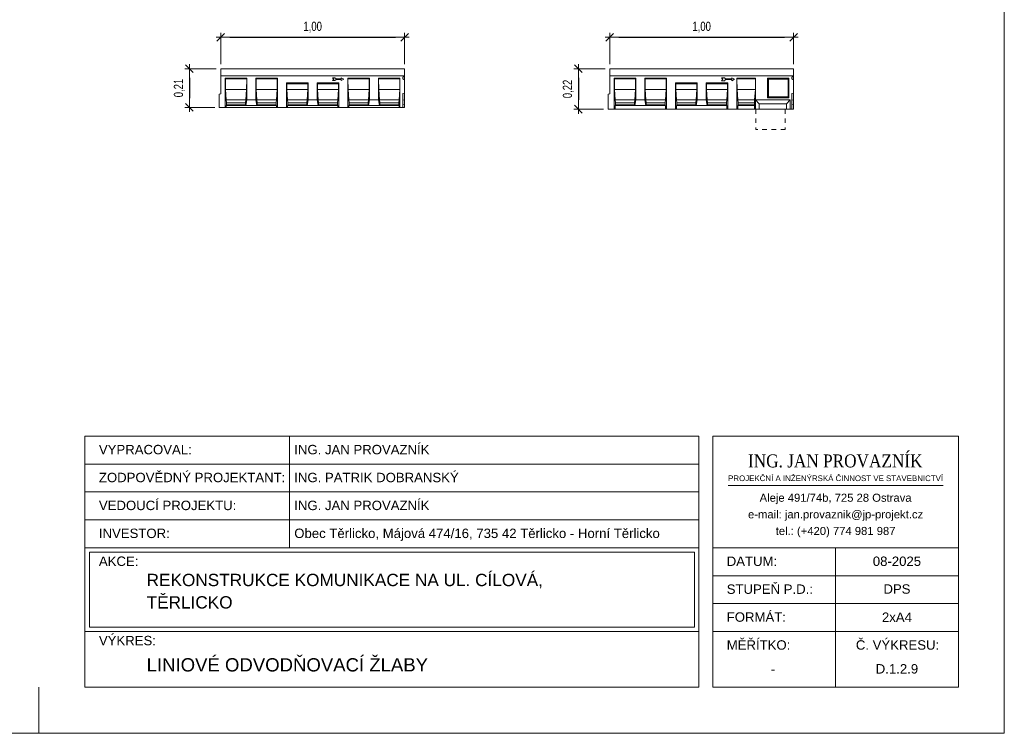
# Model space of a CAD drawing. Header units: metres. Extents: x 132658.5 to 132700.5, y 77167.9 to 77197.6.
# Tile 19 of 23: x 132679.1 to 132700.5, y 77167.9 to 77183.4. Entities that reach past the tile are written whole.
import ezdxf
from ezdxf.enums import TextEntityAlignment as Align

# ---------------------------------------------------------------- set-up
doc = ezdxf.new("R2010")
doc.units = ezdxf.units.M
doc.header["$MEASUREMENT"] = 0
doc.linetypes.add('STRICHPUNKT', pattern=[1, 0.5, -0.25, 0, -0.25])
doc.layers.get('0').update_dxf_attribs({"lineweight": 13})
doc.layers.get('DEFPOINTS').update_dxf_attribs({"lineweight": 0})
for name, color, linetype, lineweight in [('DUENN', 4, 'Continuous', 0), ('DUENN-18', 94, 'Continuous', 0), ('KOTY', 7, 'Continuous', 13), ('MITTE', 1, 'STRICHPUNKT', 0), ('RAMECEK', 7, 'Continuous', 0), ('RAZITKO', 7, 'Continuous', 0), ('SICHTBAR', 7, 'Continuous', 0), ('výkres', 7, 'Continuous', 0)]:
    doc.layers.add(name, color=color, linetype=linetype, lineweight=lineweight)
doc.styles.add('ARIAL', font='arial.ttf')
doc.styles.add('STYLE-ARIAL', font='arial.ttf')
doc.styles.add('STYLE-ARIAL_CE_-TTF', font='Arial CE -ttf.shx')
doc.styles.add('Style-Calibri', font='calibri.ttf')
doc.styles.add('Style-Garamond', font='GARABD.TTF')
doc.dimstyles.new('250', dxfattribs={"dimtxt": 0.5, "dimasz": 0.5, "dimexe": 0.25, "dimexo": 0.25, "dimgap": 0.25, "dimtad": 1, "dimdec": 0, "dimlfac": 1000, "dimdsep": 46, "dimtxsty": 'STYLE-ARIAL_CE_-TTF', "dimblk": 'KOTA_ZN250_1.0', "dimcen": 0, "dimadec": 4, "dimazin": 3, "dimtfac": 1, "dimtdec": 0, "dimtofl": 0, "dimtmove": 2, "dimatfit": 1, "dimldrblk": 'OBLIQUE', "dimfxl": 0, "dimfrac": 2, "dimtolj": 1, "dimarcsym": 0})

# ---------------------------------------------------------------- blocks, each defined once
blk = doc.blocks.new('KOTA_ZN250_1.0')
blk.add_line((0, 0), (-1, 0))
at = {"layer": 'KOTY', "ltscale": 0.25}
for p, q in [((-0.5, 0), (0.5, 0)), ((0.42, 0.42), (-0.42, -0.42)), ((0, -0.5), (0, 0.5))]:
    blk.add_line(p, q, dxfattribs=at)
blk = doc.blocks.new('*D127')
at = {"layer": 'DEFPOINTS', "color": 0, "linetype": 'Continuous', "lineweight": 13}
for p in [(132687.432, 77183.001), (132683.432, 77182.317), (132687.432, 77182.317)]:
    blk.add_point(p, dxfattribs=at)
at = {"layer": 'KOTY', "linetype": 'Continuous'}
for p, q in [((132683.432, 77182.417), (132683.432, 77183.101)), ((132687.432, 77182.417), (132687.432, 77183.101))]:
    blk.add_line(p, q, dxfattribs=at)
at = {"layer": 'KOTY', "color": 0, "linetype": 'Continuous', "lineweight": -2}
blk.add_line((132683.632, 77183.001), (132687.232, 77183.001), dxfattribs=at)
at = {"layer": 'KOTY', "color": 0, "linetype": 'Continuous', "lineweight": -2, "xscale": 0.2, "yscale": 0.2, "zscale": 0.2, "rotation": 180}
blk.add_blockref('KOTA_ZN250_1.0', (132683.432, 77183.001), dxfattribs=at)
at = {"layer": 'KOTY', "color": 0, "linetype": 'Continuous', "lineweight": -2, "xscale": 0.2, "yscale": 0.2, "zscale": 0.2}
blk.add_blockref('KOTA_ZN250_1.0', (132687.432, 77183.001), dxfattribs=at)
at = {"layer": 'KOTY', "color": 0, "linetype": 'Continuous', "lineweight": 13, "insert": (132685.432, 77183.221), "char_height": 0.2, "attachment_point": 5, "style": 'STYLE-ARIAL'}
blk.add_mtext('\\A1;\\H1x;\\W0.74;1,00', dxfattribs=at)
blk = doc.blocks.new('_Oblique')
at = {"color": 0, "linetype": 'ByBlock', "lineweight": -2}
blk.add_line((0.5, 0.5), (-0.5, -0.5), dxfattribs=at)
blk = doc.blocks.new('*D129')
at = {"layer": 'DEFPOINTS', "color": 0, "linetype": 'Continuous', "lineweight": 13}
for p in [(132683.432, 77182.317), (132682.75, 77181.477), (132683.4, 77181.477)]:
    blk.add_point(p, dxfattribs=at)
at = {"layer": 'KOTY', "linetype": 'Continuous'}
for p, q in [((132683.332, 77182.317), (132682.65, 77182.317)), ((132683.3, 77181.477), (132682.65, 77181.477))]:
    blk.add_line(p, q, dxfattribs=at)
at = {"layer": 'KOTY', "color": 0, "linetype": 'Continuous', "lineweight": -2}
blk.add_line((132682.75, 77182.117), (132682.75, 77181.677), dxfattribs=at)
at = {"layer": 'KOTY', "color": 0, "linetype": 'Continuous', "lineweight": -2, "xscale": 0.2, "yscale": 0.2, "zscale": 0.2}
for p, rotation in [((132682.75, 77182.317), 90), ((132682.75, 77181.477), 270)]:
    blk.add_blockref('KOTA_ZN250_1.0', p, dxfattribs=dict(at, rotation=rotation))
at = {"layer": 'KOTY', "color": 0, "linetype": 'Continuous', "lineweight": 13, "insert": (132682.53, 77181.897), "char_height": 0.2, "attachment_point": 5, "rotation": 90, "style": 'STYLE-ARIAL'}
blk.add_mtext('\\A1;\\H1x;\\W0.74;0,21', dxfattribs=at)
blk = doc.blocks.new('*D137')
at = {"layer": 'DEFPOINTS', "color": 0, "linetype": 'Continuous', "lineweight": 13}
for p in [(132695.894, 77183.001), (132691.894, 77182.317), (132695.894, 77182.317)]:
    blk.add_point(p, dxfattribs=at)
at = {"layer": 'KOTY', "linetype": 'Continuous'}
for p, q in [((132691.894, 77182.417), (132691.894, 77183.101)), ((132695.894, 77182.417), (132695.894, 77183.101))]:
    blk.add_line(p, q, dxfattribs=at)
at = {"layer": 'KOTY', "color": 0, "linetype": 'Continuous', "lineweight": -2}
blk.add_line((132692.094, 77183.001), (132695.694, 77183.001), dxfattribs=at)
at = {"layer": 'KOTY', "color": 0, "linetype": 'Continuous', "lineweight": -2, "xscale": 0.2, "yscale": 0.2, "zscale": 0.2, "rotation": 180}
blk.add_blockref('KOTA_ZN250_1.0', (132691.894, 77183.001), dxfattribs=at)
at = {"layer": 'KOTY', "color": 0, "linetype": 'Continuous', "lineweight": -2, "xscale": 0.2, "yscale": 0.2, "zscale": 0.2}
blk.add_blockref('KOTA_ZN250_1.0', (132695.894, 77183.001), dxfattribs=at)
at = {"layer": 'KOTY', "color": 0, "linetype": 'Continuous', "lineweight": 13, "insert": (132693.894, 77183.221), "char_height": 0.2, "attachment_point": 5, "style": 'STYLE-ARIAL'}
blk.add_mtext('\\A1;\\H1x;\\W0.74;1,00', dxfattribs=at)
blk = doc.blocks.new('*D139')
at = {"layer": 'DEFPOINTS', "color": 0, "linetype": 'Continuous', "lineweight": 13}
for p in [(132691.894, 77182.317), (132691.212, 77181.437), (132691.862, 77181.437)]:
    blk.add_point(p, dxfattribs=at)
at = {"layer": 'KOTY', "linetype": 'Continuous'}
for p, q in [((132691.794, 77182.317), (132691.112, 77182.317)), ((132691.762, 77181.437), (132691.112, 77181.437))]:
    blk.add_line(p, q, dxfattribs=at)
at = {"layer": 'KOTY', "color": 0, "linetype": 'Continuous', "lineweight": -2}
blk.add_line((132691.212, 77182.117), (132691.212, 77181.637), dxfattribs=at)
at = {"layer": 'KOTY', "color": 0, "linetype": 'Continuous', "lineweight": -2, "xscale": 0.2, "yscale": 0.2, "zscale": 0.2}
for p, rotation in [((132691.212, 77182.317), 90), ((132691.212, 77181.437), 270)]:
    blk.add_blockref('KOTA_ZN250_1.0', p, dxfattribs=dict(at, rotation=rotation))
at = {"layer": 'KOTY', "color": 0, "linetype": 'Continuous', "lineweight": 13, "insert": (132690.992, 77181.877), "char_height": 0.2, "attachment_point": 5, "rotation": 90, "style": 'STYLE-ARIAL'}
blk.add_mtext('\\A1;\\H1x;\\W0.74;0,22', dxfattribs=at)

msp = doc.modelspace()

# ---------------------------------------------------------------- linework, layer by layer
at = {"layer": 'DUENN', "color": 7, "lineweight": 0, "ltscale": 0.004}
for p, q in [((132685.9153, 77182.1225), (132685.8607, 77182.1225)), ((132685.8607, 77182.1225), (132685.8922, 77182.091)), ((132685.8922, 77182.091), (132685.8607, 77182.0595)), ((132685.8607, 77182.0595), (132685.9153, 77182.0595)), ((132685.9405, 77182.0973), (132685.9153, 77182.1225)), ((132685.9153, 77182.0595), (132685.9405, 77182.0847)), ((132686.0497, 77182.0973), (132685.9405, 77182.0973)), ((132685.9405, 77182.0847), (132686.0497, 77182.0847)), ((132686.1127, 77182.091), (132686.0497, 77182.1183)), ((132686.0497, 77182.1183), (132686.0497, 77182.0973)), ((132686.0497, 77182.0637), (132686.1127, 77182.091)), ((132686.0497, 77182.0847), (132686.0497, 77182.0637)), ((132694.391, 77182.1219), (132694.3224, 77182.1219)), ((132694.3224, 77182.1219), (132694.3564, 77182.0879)), ((132694.3224, 77182.054), (132694.3564, 77182.0879)), ((132694.391, 77182.054), (132694.3224, 77182.054)), ((132694.4164, 77182.0964), (132694.391, 77182.1219)), ((132694.4164, 77182.0794), (132694.391, 77182.054)), ((132694.5497, 77182.0964), (132694.4164, 77182.0964)), ((132694.5497, 77182.0794), (132694.4164, 77182.0794)), ((132694.6059, 77182.0879), (132694.5497, 77182.1204)), ((132694.5497, 77182.1204), (132694.5497, 77182.0964)), ((132694.6059, 77182.0879), (132694.5497, 77182.0554)), ((132694.5497, 77182.0554), (132694.5497, 77182.0794))]:
    msp.add_line(p, q, dxfattribs=at)
at = {"layer": 'DUENN-18', "color": 7, "linetype": 'Continuous', "lineweight": 0, "ltscale": 0.004}
for p, q in [((132683.9982, 77182.109), (132683.5316, 77182.109)), ((132683.5337, 77182.097), (132683.5316, 77182.109)), ((132683.5316, 77181.477), (132683.5316, 77182.109)), ((132683.5337, 77182.097), (132683.9961, 77182.097)), ((132683.5359, 77181.867), (132683.5337, 77182.097)), ((132683.9961, 77182.097), (132683.994, 77181.867)), ((132683.9982, 77182.109), (132683.9961, 77182.097)), ((132683.9982, 77182.109), (132683.9982, 77181.637)), ((132684.6649, 77182.109), (132684.1982, 77182.109)), ((132684.2003, 77182.097), (132684.1982, 77182.109)), ((132684.1982, 77181.637), (132684.1982, 77182.109)), ((132684.2003, 77182.097), (132684.6628, 77182.097)), ((132684.2025, 77181.867), (132684.2003, 77182.097)), ((132684.6628, 77182.097), (132684.6607, 77181.867)), ((132684.6649, 77182.109), (132684.6628, 77182.097)), ((132684.6649, 77182.109), (132684.6649, 77181.477)), ((132686.6649, 77182.109), (132686.1982, 77182.109)), ((132686.2004, 77182.097), (132686.1982, 77182.109)), ((132686.1982, 77181.477), (132686.1982, 77182.109)), ((132686.2004, 77182.097), (132686.6628, 77182.097)), ((132686.2025, 77181.867), (132686.2004, 77182.097)), ((132686.6628, 77182.097), (132686.6607, 77181.867)), ((132686.6649, 77182.109), (132686.6628, 77182.097)), ((132686.6649, 77181.637), (132686.6649, 77182.109)), ((132687.3316, 77182.109), (132686.8649, 77182.109)), ((132686.867, 77182.097), (132686.8649, 77182.109)), ((132686.8649, 77181.637), (132686.8649, 77182.109)), ((132686.867, 77182.097), (132687.3295, 77182.097)), ((132686.8692, 77181.867), (132686.867, 77182.097)), ((132687.3295, 77182.097), (132687.3273, 77181.867)), ((132687.3316, 77182.109), (132687.3295, 77182.097)), ((132687.3316, 77181.477), (132687.3316, 77182.109)), ((132691.9937, 77181.437), (132691.9937, 77182.109)), ((132691.9958, 77182.097), (132691.9937, 77182.109)), ((132692.4603, 77182.109), (132691.9937, 77182.109)), ((132691.998, 77181.867), (132691.9958, 77182.097)), ((132691.9958, 77182.097), (132692.4582, 77182.097)), ((132692.4582, 77182.097), (132692.4561, 77181.867)), ((132692.4603, 77182.109), (132692.4582, 77182.097)), ((132692.4603, 77182.109), (132692.4603, 77181.637)), ((132692.6603, 77181.637), (132692.6603, 77182.109)), ((132692.6624, 77182.097), (132692.6603, 77182.109)), ((132693.127, 77182.109), (132692.6603, 77182.109)), ((132692.6645, 77181.867), (132692.6624, 77182.097)), ((132692.6624, 77182.097), (132693.1249, 77182.097)), ((132693.1249, 77182.097), (132693.1227, 77181.867)), ((132693.127, 77182.109), (132693.1249, 77182.097)), ((132693.127, 77182.109), (132693.127, 77181.437)), ((132683.5359, 77181.867), (132683.994, 77181.867)), ((132683.552, 77181.637), (132683.5359, 77181.867)), ((132683.994, 77181.867), (132683.9779, 77181.637)), ((132684.2025, 77181.867), (132684.6607, 77181.867)), ((132684.2186, 77181.637), (132684.2025, 77181.867)), ((132684.6607, 77181.867), (132684.6446, 77181.637)), ((132684.8649, 77181.477), (132684.8649, 77182.009)), ((132684.8649, 77182.009), (132684.868, 77181.9915)), ((132684.8649, 77182.009), (132685.3316, 77182.009)), ((132684.8691, 77181.867), (132684.868, 77181.9915)), ((132684.868, 77181.9915), (132685.3285, 77181.9915)), ((132684.8691, 77181.867), (132685.3273, 77181.867)), ((132684.8852, 77181.637), (132684.8691, 77181.867)), ((132685.3273, 77181.867), (132685.3112, 77181.637)), ((132685.3285, 77181.9915), (132685.3273, 77181.867)), ((132685.3285, 77181.9915), (132685.3316, 77182.009)), ((132685.3316, 77182.009), (132685.3316, 77181.637)), ((132685.5316, 77181.637), (132685.5316, 77182.009)), ((132685.5316, 77182.009), (132685.5347, 77181.9915)), ((132685.5316, 77182.009), (132685.9982, 77182.009)), ((132685.5358, 77181.867), (132685.5347, 77181.9915)), ((132685.5347, 77181.9915), (132685.9952, 77181.9915)), ((132685.5358, 77181.867), (132685.994, 77181.867)), ((132685.5519, 77181.637), (132685.5358, 77181.867)), ((132685.994, 77181.867), (132685.9779, 77181.637)), ((132685.9952, 77181.9915), (132685.994, 77181.867)), ((132685.9952, 77181.9915), (132685.9982, 77182.009)), ((132685.9982, 77182.009), (132685.9982, 77181.477)), ((132686.2025, 77181.867), (132686.6607, 77181.867)), ((132686.2186, 77181.637), (132686.2025, 77181.867)), ((132686.6607, 77181.867), (132686.6446, 77181.637)), ((132686.8692, 77181.867), (132687.3273, 77181.867)), ((132686.8853, 77181.637), (132686.8692, 77181.867)), ((132687.3273, 77181.867), (132687.3112, 77181.637)), ((132692.0141, 77181.637), (132691.998, 77181.867)), ((132691.998, 77181.867), (132692.4561, 77181.867)), ((132692.4561, 77181.867), (132692.44, 77181.637)), ((132692.6806, 77181.637), (132692.6645, 77181.867)), ((132692.6645, 77181.867), (132693.1227, 77181.867)), ((132693.1227, 77181.867), (132693.1066, 77181.637)), ((132693.327, 77182.009), (132693.7937, 77182.009)), ((132693.327, 77182.009), (132693.3301, 77181.9915)), ((132693.327, 77181.437), (132693.327, 77182.009)), ((132693.3301, 77181.9915), (132693.7906, 77181.9915)), ((132693.3312, 77181.867), (132693.3301, 77181.9915)), ((132693.3473, 77181.637), (132693.3312, 77181.867)), ((132693.3312, 77181.867), (132693.7894, 77181.867)), ((132693.7894, 77181.867), (132693.7733, 77181.637)), ((132693.7906, 77181.9915), (132693.7894, 77181.867)), ((132693.7906, 77181.9915), (132693.7937, 77182.009)), ((132693.7937, 77182.009), (132693.7937, 77181.637)), ((132693.9937, 77182.009), (132694.4603, 77182.009)), ((132693.9937, 77182.009), (132693.9967, 77181.9915)), ((132693.9937, 77181.637), (132693.9937, 77182.009)), ((132693.9967, 77181.9915), (132694.4572, 77181.9915)), ((132693.9979, 77181.867), (132693.9967, 77181.9915)), ((132694.014, 77181.637), (132693.9979, 77181.867)), ((132693.9979, 77181.867), (132694.4561, 77181.867)), ((132694.4561, 77181.867), (132694.44, 77181.637)), ((132694.4572, 77181.9915), (132694.4561, 77181.867)), ((132694.4572, 77181.9915), (132694.4603, 77182.009)), ((132694.4603, 77182.009), (132694.4603, 77181.437)), ((132683.552, 77181.637), (132683.9779, 77181.637)), ((132683.5581, 77181.577), (132683.552, 77181.637)), ((132683.9779, 77181.637), (132683.9718, 77181.577)), ((132683.9982, 77181.637), (132683.9771, 77181.517)), ((132684.1982, 77181.637), (132683.9982, 77181.637)), ((132684.2194, 77181.517), (132684.1982, 77181.637)), ((132684.2186, 77181.637), (132684.6446, 77181.637)), ((132684.2247, 77181.577), (132684.2186, 77181.637)), ((132684.6446, 77181.637), (132684.6384, 77181.577)), ((132684.8852, 77181.637), (132685.3112, 77181.637)), ((132684.8913, 77181.577), (132684.8852, 77181.637)), ((132685.3112, 77181.637), (132685.3051, 77181.577)), ((132685.3316, 77181.637), (132685.3104, 77181.517)), ((132685.5316, 77181.637), (132685.3316, 77181.637)), ((132685.5527, 77181.517), (132685.5316, 77181.637)), ((132685.5519, 77181.637), (132685.9779, 77181.637)), ((132685.558, 77181.577), (132685.5519, 77181.637)), ((132685.9779, 77181.637), (132685.9718, 77181.577)), ((132686.2186, 77181.637), (132686.6446, 77181.637)), ((132686.2247, 77181.577), (132686.2186, 77181.637)), ((132686.6446, 77181.637), (132686.6385, 77181.577)), ((132686.6649, 77181.637), (132686.6438, 77181.517)), ((132686.8649, 77181.637), (132686.6649, 77181.637)), ((132686.8861, 77181.517), (132686.8649, 77181.637)), ((132686.8853, 77181.637), (132687.3112, 77181.637)), ((132686.8914, 77181.577), (132686.8853, 77181.637)), ((132687.3112, 77181.637), (132687.3051, 77181.577)), ((132692.0202, 77181.577), (132692.0141, 77181.637)), ((132692.0141, 77181.637), (132692.44, 77181.637)), ((132692.44, 77181.637), (132692.4339, 77181.577)), ((132692.4603, 77181.637), (132692.4392, 77181.517)), ((132692.6603, 77181.637), (132692.4603, 77181.637)), ((132692.6815, 77181.517), (132692.6603, 77181.637)), ((132692.6868, 77181.577), (132692.6806, 77181.637)), ((132692.6806, 77181.637), (132693.1066, 77181.637)), ((132693.1066, 77181.637), (132693.1005, 77181.577)), ((132693.3534, 77181.577), (132693.3473, 77181.637)), ((132693.3473, 77181.637), (132693.7733, 77181.637)), ((132693.7733, 77181.637), (132693.7672, 77181.577)), ((132693.7937, 77181.637), (132693.7725, 77181.517)), ((132693.9937, 77181.637), (132693.7937, 77181.637)), ((132694.0148, 77181.517), (132693.9937, 77181.637)), ((132694.0201, 77181.577), (132694.014, 77181.637)), ((132694.014, 77181.637), (132694.44, 77181.637)), ((132694.44, 77181.637), (132694.4339, 77181.577)), ((132683.5528, 77181.517), (132683.5581, 77181.5343)), ((132683.5528, 77181.517), (132683.9771, 77181.517)), ((132683.5528, 77181.477), (132683.5528, 77181.517)), ((132683.5581, 77181.577), (132683.9718, 77181.577)), ((132683.5581, 77181.5343), (132683.5581, 77181.577)), ((132683.5581, 77181.5343), (132683.9718, 77181.5343)), ((132683.9718, 77181.577), (132683.9718, 77181.5343)), ((132683.9718, 77181.5343), (132683.9771, 77181.517)), ((132683.9771, 77181.517), (132684.2194, 77181.517)), ((132684.2194, 77181.517), (132684.2247, 77181.5343)), ((132684.2194, 77181.517), (132684.6437, 77181.517)), ((132684.2247, 77181.577), (132684.6384, 77181.577)), ((132684.2247, 77181.5343), (132684.2247, 77181.577)), ((132684.2247, 77181.5343), (132684.6384, 77181.5343)), ((132684.6384, 77181.577), (132684.6384, 77181.5343)), ((132684.6384, 77181.5343), (132684.6437, 77181.517)), ((132684.6437, 77181.517), (132684.6437, 77181.477)), ((132684.8861, 77181.517), (132684.8913, 77181.5343)), ((132684.8861, 77181.517), (132685.3104, 77181.517)), ((132684.8861, 77181.477), (132684.8861, 77181.517)), ((132684.8913, 77181.577), (132685.3051, 77181.577)), ((132684.8913, 77181.5343), (132684.8913, 77181.577)), ((132684.8913, 77181.5343), (132685.3051, 77181.5343)), ((132685.3051, 77181.577), (132685.3051, 77181.5343)), ((132685.3051, 77181.5343), (132685.3104, 77181.517)), ((132685.3104, 77181.517), (132685.5527, 77181.517)), ((132685.5527, 77181.517), (132685.558, 77181.5343)), ((132685.5527, 77181.517), (132685.9771, 77181.517)), ((132685.558, 77181.577), (132685.9718, 77181.577)), ((132685.558, 77181.5343), (132685.558, 77181.577)), ((132685.558, 77181.5343), (132685.9718, 77181.5343)), ((132685.9718, 77181.577), (132685.9718, 77181.5343)), ((132685.9718, 77181.5343), (132685.9771, 77181.517)), ((132685.9771, 77181.517), (132685.9771, 77181.477)), ((132686.2194, 77181.517), (132686.2247, 77181.5343)), ((132686.2194, 77181.517), (132686.6438, 77181.517)), ((132686.2194, 77181.477), (132686.2194, 77181.517)), ((132686.2247, 77181.577), (132686.6385, 77181.577)), ((132686.2247, 77181.5343), (132686.2247, 77181.577)), ((132686.2247, 77181.5343), (132686.6385, 77181.5343)), ((132686.6385, 77181.577), (132686.6385, 77181.5343)), ((132686.6385, 77181.5343), (132686.6438, 77181.517)), ((132686.6438, 77181.517), (132686.8861, 77181.517)), ((132686.8861, 77181.517), (132686.8914, 77181.5343)), ((132686.8861, 77181.517), (132687.3104, 77181.517)), ((132686.8914, 77181.577), (132687.3051, 77181.577)), ((132686.8914, 77181.5343), (132686.8914, 77181.577)), ((132686.8914, 77181.5343), (132687.3051, 77181.5343)), ((132687.3051, 77181.577), (132687.3051, 77181.5343)), ((132687.3051, 77181.5343), (132687.3104, 77181.517)), ((132687.3104, 77181.517), (132687.3104, 77181.477)), ((132692.0149, 77181.517), (132692.0202, 77181.5343)), ((132692.0149, 77181.437), (132692.0149, 77181.517)), ((132692.0149, 77181.517), (132692.4392, 77181.517)), ((132692.0202, 77181.5343), (132692.0202, 77181.577)), ((132692.0202, 77181.577), (132692.4339, 77181.577)), ((132692.0202, 77181.5343), (132692.4339, 77181.5343)), ((132692.4339, 77181.577), (132692.4339, 77181.5343)), ((132692.4339, 77181.5343), (132692.4392, 77181.517)), ((132692.4392, 77181.517), (132692.6815, 77181.517)), ((132692.6815, 77181.517), (132692.6868, 77181.5343)), ((132692.6815, 77181.517), (132693.1058, 77181.517)), ((132692.6868, 77181.5343), (132692.6868, 77181.577)), ((132692.6868, 77181.577), (132693.1005, 77181.577)), ((132692.6868, 77181.5343), (132693.1005, 77181.5343)), ((132693.1005, 77181.577), (132693.1005, 77181.5343)), ((132693.1005, 77181.5343), (132693.1058, 77181.517)), ((132693.1058, 77181.517), (132693.1058, 77181.437)), ((132693.3481, 77181.517), (132693.3534, 77181.5343)), ((132693.3481, 77181.437), (132693.3481, 77181.517)), ((132693.3481, 77181.517), (132693.7725, 77181.517)), ((132693.3534, 77181.5343), (132693.3534, 77181.577)), ((132693.3534, 77181.577), (132693.7672, 77181.577)), ((132693.3534, 77181.5343), (132693.7672, 77181.5343)), ((132693.7672, 77181.577), (132693.7672, 77181.5343)), ((132693.7672, 77181.5343), (132693.7725, 77181.517)), ((132693.7725, 77181.517), (132694.0148, 77181.517)), ((132694.0148, 77181.517), (132694.0201, 77181.5343)), ((132694.0148, 77181.517), (132694.4392, 77181.517)), ((132694.0201, 77181.5343), (132694.0201, 77181.577)), ((132694.0201, 77181.577), (132694.4339, 77181.577)), ((132694.0201, 77181.5343), (132694.4339, 77181.5343)), ((132694.4339, 77181.577), (132694.4339, 77181.5343)), ((132694.4339, 77181.5343), (132694.4392, 77181.517)), ((132694.4392, 77181.517), (132694.4392, 77181.437))]:
    msp.add_line(p, q, dxfattribs=at)
at = {"layer": 'DUENN-18', "color": 7, "linetype": 'Continuous', "lineweight": 0}
for p, q in [((132695.067, 77182.109), (132694.6603, 77182.109)), ((132694.6624, 77182.097), (132694.6603, 77182.109)), ((132694.6603, 77181.437), (132694.6603, 77182.109)), ((132694.6624, 77182.097), (132695.067, 77182.097)), ((132694.6646, 77181.867), (132694.6624, 77182.097)), ((132695.0649, 77182.097), (132695.0628, 77181.867)), ((132695.067, 77182.109), (132695.0649, 77182.097)), ((132695.067, 77181.637), (132695.067, 77182.109)), ((132695.7937, 77182.109), (132695.327, 77182.109)), ((132695.327, 77182.109), (132695.347, 77182.089)), ((132695.327, 77182.109), (132695.327, 77181.685)), ((132695.347, 77182.089), (132695.7737, 77182.089)), ((132695.347, 77181.705), (132695.347, 77182.089)), ((132695.7937, 77182.109), (132695.7737, 77182.089)), ((132695.7737, 77182.089), (132695.7737, 77181.705)), ((132695.7937, 77181.685), (132695.7937, 77182.109)), ((132694.6646, 77181.867), (132695.067, 77181.867)), ((132694.6807, 77181.637), (132694.6646, 77181.867)), ((132695.0628, 77181.867), (132695.0467, 77181.637)), ((132694.6807, 77181.637), (132695.0467, 77181.637)), ((132694.6868, 77181.577), (132694.6807, 77181.637)), ((132695.0467, 77181.637), (132695.0405, 77181.577)), ((132695.067, 77181.437), (132695.067, 77181.637)), ((132695.8217, 77181.637), (132695.067, 77181.637)), ((132695.147, 77181.557), (132695.067, 77181.637)), ((132695.327, 77181.685), (132695.347, 77181.705)), ((132695.327, 77181.685), (132695.7937, 77181.685)), ((132695.7737, 77181.705), (132695.347, 77181.705)), ((132695.8217, 77181.637), (132695.7417, 77181.557)), ((132695.7937, 77181.685), (132695.7737, 77181.705)), ((132695.8217, 77181.437), (132695.8217, 77181.637)), ((132694.6815, 77181.517), (132694.6868, 77181.5343)), ((132694.6815, 77181.517), (132695.0458, 77181.517)), ((132694.6815, 77181.437), (132694.6815, 77181.517)), ((132694.6868, 77181.577), (132695.0405, 77181.577)), ((132694.6868, 77181.5343), (132694.6868, 77181.577)), ((132694.6868, 77181.5343), (132695.0405, 77181.5343)), ((132695.0405, 77181.577), (132695.0405, 77181.5343)), ((132695.0405, 77181.5343), (132695.0458, 77181.517)), ((132695.0458, 77181.517), (132695.0458, 77181.437)), ((132695.147, 77181.437), (132695.147, 77181.557)), ((132695.7417, 77181.557), (132695.147, 77181.557)), ((132695.7417, 77181.437), (132695.7417, 77181.557))]:
    msp.add_line(p, q, dxfattribs=at)
at = {"layer": 'MITTE', "color": 7, "lineweight": 0, "ltscale": 0.02}
for p, q in [((132695.0737, 77181.437), (132695.0737, 77180.9948)), ((132695.7137, 77181.437), (132695.7137, 77180.9948)), ((132695.7137, 77180.9948), (132695.0737, 77180.9948))]:
    msp.add_line(p, q, dxfattribs=at)
at = {"layer": 'RAMECEK'}
msp.add_line((132679.4782, 77167.8635), (132679.4782, 77168.8635), dxfattribs=at)
at = {"layer": 'RAMECEK', "flags": 128}
msp.add_lwpolyline([(132700.4782, 77197.5635), (132658.4782, 77197.5635), (132658.4782, 77167.8635), (132700.4782, 77167.8635)], close=True, dxfattribs=at)
at = {"layer": 'RAZITKO', "color": 7, "lineweight": 13, "ltscale": 4e-05}
for p, q in [((132680.4782, 77174.3267), (132693.8329, 77174.3267)), ((132680.4782, 77171.8986), (132680.4782, 77174.3267)), ((132684.9247, 77174.3267), (132684.9247, 77171.8986)), ((132693.8329, 77171.8986), (132693.8329, 77174.3267)), ((132694.1364, 77174.3267), (132699.4782, 77174.3267)), ((132699.4782, 77168.8635), (132699.4782, 77174.3267)), ((132680.4782, 77173.7197), (132693.8329, 77173.7197)), ((132680.4782, 77173.1127), (132693.8329, 77173.1127)), ((132680.4782, 77172.5056), (132693.8329, 77172.5056)), ((132694.1364, 77168.8635), (132694.1364, 77172.4934)), ((132680.4782, 77171.8986), (132693.8329, 77171.8986)), ((132680.4782, 77171.8986), (132680.4782, 77170.0775)), ((132680.5739, 77171.803), (132693.7373, 77171.803)), ((132680.5739, 77171.803), (132680.5739, 77170.1731)), ((132693.7373, 77171.803), (132693.7373, 77170.1731)), ((132693.8329, 77171.8986), (132693.8329, 77170.0775)), ((132694.1364, 77171.8986), (132699.4782, 77171.8986)), ((132696.8073, 77168.8635), (132696.8073, 77171.8986)), ((132694.1364, 77171.2916), (132699.4782, 77171.2916)), ((132694.1364, 77170.6846), (132699.4782, 77170.6846)), ((132680.4782, 77168.8635), (132680.4782, 77170.0775)), ((132680.4782, 77170.0775), (132693.8329, 77170.0775)), ((132680.5739, 77170.1731), (132693.7373, 77170.1731)), ((132693.8329, 77168.8635), (132693.8329, 77170.0775)), ((132694.1364, 77170.0775), (132699.4782, 77170.0775)), ((132680.4782, 77168.8635), (132693.8329, 77168.8635)), ((132694.1364, 77168.8635), (132699.4782, 77168.8635)), ((132694.1364, 77168.8635), (132699.4782, 77168.8635))]:
    msp.add_line(p, q, dxfattribs=at)
at = {"layer": 'RAZITKO', "color": 5, "ltscale": 0.05}
msp.add_line((132694.469, 77173.2494), (132699.1471, 77173.2494), dxfattribs=at)
at = {"layer": 'RAZITKO', "color": 7, "lineweight": 13, "ltscale": 0.05, "flags": 128}
msp.add_lwpolyline([(132694.1364, 77174.3267), (132699.4782, 77174.3267), (132699.4782, 77171.8986), (132694.1364, 77171.8986)], close=True, dxfattribs=at)
at = {"layer": 'SICHTBAR', "color": 7, "linetype": 'Continuous', "lineweight": 0, "ltscale": 0.004}
for p, q in [((132683.4316, 77182.317), (132687.4316, 77182.317)), ((132691.8937, 77182.317), (132695.8937, 77182.317)), ((132683.4316, 77182.165), (132687.4316, 77182.165)), ((132687.4316, 77182.1584), (132687.3916, 77182.1369)), ((132687.3916, 77182.1369), (132687.3916, 77182.0999)), ((132687.3916, 77182.0999), (132687.4316, 77182.0784)), ((132687.4316, 77182.1584), (132687.4316, 77182.165)), ((132691.8937, 77182.165), (132695.8937, 77182.165)), ((132695.8937, 77182.1584), (132695.8537, 77182.1369)), ((132695.8537, 77182.1369), (132695.8537, 77182.0999)), ((132695.8537, 77182.0999), (132695.8937, 77182.0784)), ((132695.8937, 77182.1584), (132695.8937, 77182.165)), ((132683.4316, 77181.773), (132683.3996, 77181.7645)), ((132683.3996, 77181.7645), (132683.3996, 77181.477)), ((132687.4316, 77181.7877), (132687.3916, 77181.777)), ((132687.3916, 77181.777), (132687.3916, 77181.477)), ((132687.3916, 77181.633), (132687.4316, 77181.6375)), ((132691.8937, 77181.773), (132691.8617, 77181.7645)), ((132691.8617, 77181.7645), (132691.8617, 77181.437)), ((132695.8937, 77181.7877), (132695.8537, 77181.777)), ((132695.8537, 77181.777), (132695.8537, 77181.437)), ((132695.8537, 77181.633), (132695.8937, 77181.6375)), ((132687.3916, 77181.533), (132687.4316, 77181.5437)), ((132695.8537, 77181.533), (132695.8937, 77181.5437))]:
    msp.add_line(p, q, dxfattribs=at)
at = {"layer": 'SICHTBAR', "color": 7, "lineweight": 0, "ltscale": 0.004}
for p, q in [((132683.4316, 77182.317), (132683.4316, 77181.773)), ((132687.4316, 77182.317), (132687.4316, 77181.477)), ((132691.8937, 77182.317), (132691.8937, 77181.773)), ((132695.8937, 77182.317), (132695.8937, 77181.437)), ((132687.4316, 77181.477), (132683.3996, 77181.477)), ((132695.8937, 77181.437), (132691.8617, 77181.437))]:
    msp.add_line(p, q, dxfattribs=at)

# ---------------------------------------------------------------- texts
at = {"layer": 'RAZITKO', "color": 7, "lineweight": 13}
for s, height, style, p in [('VYPRACOVAL:', 0.204872, 'STYLE-ARIAL', (132680.7815, 77173.9313)), ('ING. JAN PROVAZNÍK', 0.204872, 'STYLE-ARIAL', (132685.0315, 77173.9313)), ('ZODPOVĚDNÝ PROJEKTANT:', 0.204872, 'ARIAL', (132680.7815, 77173.3243)), ('ING. PATRIK DOBRANSKÝ', 0.204872, 'ARIAL', (132685.0315, 77173.3243)), ('VEDOUCÍ PROJEKTU:', 0.204872, 'STYLE-ARIAL', (132680.7815, 77172.7173)), ('ING. JAN PROVAZNÍK', 0.204872, 'ARIAL', (132685.0315, 77172.7173)), ('INVESTOR:', 0.20487, 'STYLE-ARIAL', (132680.7815, 77172.1102)), ('AKCE:', 0.20487, 'STYLE-ARIAL', (132680.7815, 77171.5032)), ('DATUM:', 0.20487, 'STYLE-ARIAL', (132694.4397, 77171.5032)), ('STUPEŇ P.D.:', 0.204872, 'STYLE-ARIAL', (132694.4397, 77170.8962)), ('FORMÁT:', 0.20487, 'STYLE-ARIAL', (132694.4397, 77170.2891)), ('VÝKRES:', 0.20487, 'STYLE-ARIAL', (132680.7815, 77169.7777)), ('MĚŘÍTKO:', 0.20487, 'STYLE-ARIAL', (132694.4397, 77169.6821))]:
    msp.add_text(s, height=height, dxfattribs=dict(at, style=style)).set_placement(p)
at = {"layer": 'RAZITKO', "color": 7, "linetype": 'Continuous', "lineweight": 13, "style": 'Style-Garamond'}
msp.add_text('ING. JAN PROVAZNÍK', height=0.281908, dxfattribs=at).set_placement((132696.8009, 77173.9283), align=Align.TOP_CENTER)
at = {"layer": 'RAZITKO', "lineweight": 13, "style": 'ARIAL'}
msp.add_text('Obec Těrlicko, Májová 474/16, 735 42 Těrlicko - Horní Těrlicko', height=0.204872, dxfattribs=at).set_placement((132685.0315, 77172.1102))
at = {"layer": 'RAZITKO', "color": 7, "lineweight": 13, "style": 'STYLE-ARIAL'}
msp.add_text('Č. VÝKRESU:', height=0.204872, dxfattribs=at).set_placement((132698.1553, 77169.6821), align=Align.CENTER)
at = {"layer": 'RAZITKO', "color": 7, "linetype": 'Continuous', "lineweight": 13, "attachment_point": 2, "line_spacing_factor": 1.008048, "style": 'Style-Calibri'}
for s, insert, char_height in [('\\fArial|b0|i0|c238238|p39;PROJEKČNÍ A INŽENÝRSKÁ ČINNOST VE STAVEBNICTVÍ', (132696.8081, 77173.4714), 0.122973), ('\\fArial|b0|i0|c238238|p39;Aleje 491/74b, 725 28 Ostrava', (132696.8081, 77173.0745), 0.175166), ('\\fArial|b0|i0|c238238|p39;e-mail: jan.provaznik@jp-projekt.cz', (132696.8081, 77172.7131), 0.175166), ('\\fArial|b0|i0|c238238|p39;tel.: (+420) 774 981 987', (132696.8081, 77172.3517), 0.175166)]:
    msp.add_mtext(s, dxfattribs=dict(at, insert=insert, char_height=char_height))
at = {"layer": 'RAZITKO', "color": 0, "lineweight": 13, "insert": (132698.1428, 77171.4998), "char_height": 0.20487, "width": 2.670927, "attachment_point": 8, "rotation": 0, "style": 'ARIAL'}
msp.add_mtext('08-2025', dxfattribs=at)
at = {"layer": 'RAZITKO', "lineweight": 13, "insert": (132698.1428, 77170.8962), "char_height": 0.20487, "width": 2.670927, "attachment_point": 8, "rotation": 0, "line_spacing_factor": 0.72, "style": 'ARIAL'}
msp.add_mtext('DPS', dxfattribs=at)
at = {"layer": 'RAZITKO', "lineweight": 13, "char_height": 0.20487, "width": 2.670927, "attachment_point": 8, "style": 'ARIAL'}
for s, insert in [('2xA4', (132698.1428, 77170.2857)), ('D.1.2.9', (132698.1428, 77169.1602))]:
    msp.add_mtext(s, dxfattribs=dict(at, insert=insert))
at = {"layer": 'RAZITKO', "color": 7, "lineweight": 13, "insert": (132695.4449, 77169.1601), "char_height": 0.2049, "width": 2.670927, "attachment_point": 8, "style": 'ARIAL'}
msp.add_mtext('-', dxfattribs=at)
at = {"layer": 'výkres', "lineweight": 13, "style": 'ARIAL'}
for s, height, p in [('REKONSTRUKCE KOMUNIKACE NA UL. CÍLOVÁ,', 0.267653, (132681.82, 77171.0642)), ('TĚRLICKO', 0.26765, (132681.82, 77170.5775))]:
    msp.add_text(s, height=height, dxfattribs=at).set_placement(p)
msp.add_text('LINIOVÉ ODVODŇOVACÍ ŽLABY', height=0.288889, rotation=360, dxfattribs=at).set_placement((132681.82, 77169.2081))

# ---------------------------------------------------------------- dimensions: what is measured, and where the dimension line sits
at = {"layer": 'KOTY', "color": 7, "linetype": 'Continuous', "lineweight": 13}
for base, p1, p2, picture, middle in [((132687.4316, 77183.0009), (132683.4316, 77182.317), (132687.4316, 77182.317), '*D127', (132685.4316, 77183.2211)), ((132695.8937, 77183.0009), (132691.8937, 77182.317), (132695.8937, 77182.317), '*D137', (132693.8937, 77183.2211))]:
    dim = msp.add_linear_dim(base=base, p1=p1, p2=p2, text='\\H1x;\\W0.74;1,00', dimstyle='250', override={"dimscale": 0, "dimtxt": 0.2, "dimasz": 0.2, "dimexe": 0.1, "dimexo": 0.1, "dimgap": 0.1, "dimtxsty": 'STYLE-ARIAL', "dimclre": 256, "dimfrac": 0, "dimlwe": 65535}, dxfattribs=at)
    dim.commit()
    dim.dimension.update_dxf_attribs({"geometry": picture, "text_midpoint": middle})
for base, p1, p2, text, picture, middle in [((132682.7501, 77181.477), (132683.4316, 77182.317), (132683.3996, 77181.477), '\\H1x;\\W0.74;0,21', '*D129', (132682.53, 77181.897)), ((132691.2122, 77181.437), (132691.8937, 77182.317), (132691.8617, 77181.437), '\\H1x;\\W0.74;0,22', '*D139', (132690.992, 77181.877))]:
    dim = msp.add_linear_dim(base=base, p1=p1, p2=p2, angle=270, text=text, dimstyle='250', override={"dimscale": 0, "dimtxt": 0.2, "dimasz": 0.2, "dimexe": 0.1, "dimexo": 0.1, "dimgap": 0.1, "dimtxsty": 'STYLE-ARIAL', "dimclre": 256, "dimfrac": 0, "dimlwe": 65535}, dxfattribs=at)
    dim.commit()
    dim.dimension.update_dxf_attribs({"geometry": picture, "text_midpoint": middle})

doc.saveas('drawing.dxf')
